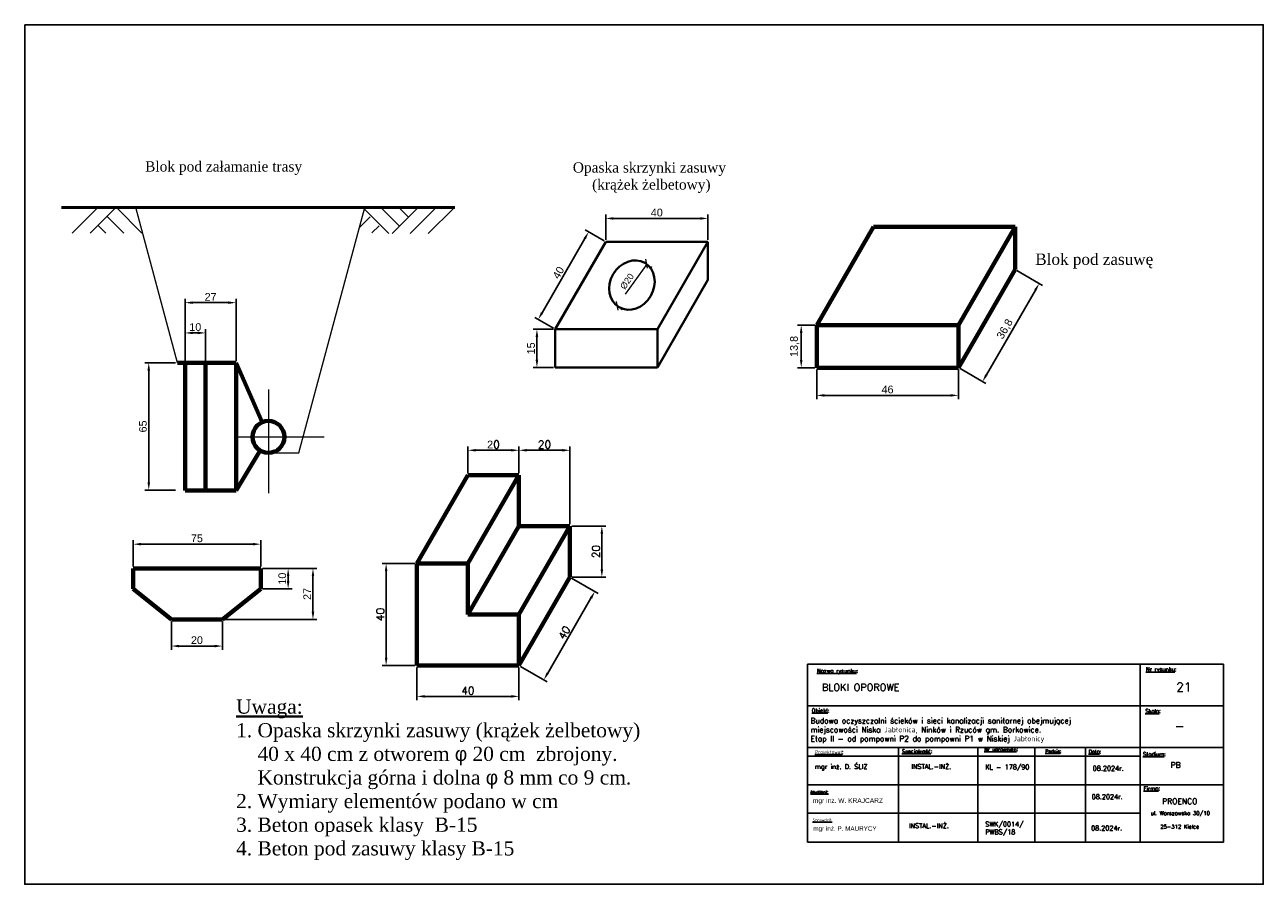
# Model space of a CAD drawing. Header units: millimetres. Extents: x 5659 to 8126, y 727 to 2118.
# Tile 3 of 53: x 5659 to 6061, y 1465 to 1744. Entities that reach past the tile are written whole.
import ezdxf

# ---------------------------------------------------------------- set-up
doc = ezdxf.new("R2010")
doc.units = ezdxf.units.MM
doc.set_wipeout_variables(frame=1)
doc.linetypes.add('ACAD_ISO03W100', pattern=[30, 12, -18])
doc.linetypes.add('GDE', pattern=[0])
doc.layers.get('Defpoints').update_dxf_attribs({"color": 1, "lineweight": 13})
for name, color, linetype, lineweight in [('1', 7, 'Continuous', 18), ('EDZPD_L_0', 3, 'GDE', 18), ('i', 7, 'Continuous', 40), ('LG', 7, 'Continuous', 50), ('TABELKI', 7, 'Continuous', 25)]:
    doc.layers.add(name, color=color, linetype=linetype, lineweight=lineweight)
doc.styles.get("Standard").update_dxf_attribs({"font": 'arial.ttf'})
doc.dimstyles.new('ISO-25', dxfattribs={"dimtxt": 2.5, "dimasz": 2.5, "dimexe": 1.25, "dimexo": 0.625, "dimtad": 1, "dimtxsty": 'Standard', "dimcen": 2.5, "dimadec": 0, "dimazin": 0, "dimtfac": 1, "dimtmove": 0, "dimatfit": 3, "dimfxl": 0, "dimarcsym": 0})

# ---------------------------------------------------------------- blocks, each defined once
blk = doc.blocks.new('_Oblique')
at = {"color": 0, "linetype": 'ByBlock', "lineweight": -2}
blk.add_line((-0.5, -0.5), (0.5, 0.5), dxfattribs=at)
blk = doc.blocks.new('*D26')
at = {"layer": 'Defpoints', "color": 0, "transparency": 16777216}
for p in [(5847.26, 1681.47), (5847.26, 1673.92), (5880.41, 1673.92)]:
    blk.add_point(p, dxfattribs=at)
at = {"layer": 'i', "color": 0, "lineweight": -2, "transparency": 16777216}
for p, q in [((5847.26, 1674.54), (5847.26, 1682.72)), ((5877.91, 1681.47), (5849.76, 1681.47)), ((5880.41, 1674.54), (5880.41, 1682.72))]:
    blk.add_line(p, q, dxfattribs=at)
at = {"layer": 'i', "color": 0, "transparency": 16777216}
for points in [[(5849.76, 1681.89), (5849.76, 1681.05), (5847.26, 1681.47)], [(5877.91, 1681.89), (5877.91, 1681.05), (5880.41, 1681.47)]]:
    blk.add_solid(points, dxfattribs=at)
at = {"layer": 'i', "color": 0, "lineweight": 15, "transparency": 16777216, "insert": (5863.83, 1683.37), "char_height": 2.5, "attachment_point": 5}
blk.add_mtext('40', dxfattribs=at)
blk = doc.blocks.new('*D27')
at = {"layer": 'Defpoints', "color": 0, "transparency": 16777216}
for p in [(5830.89, 1645.51), (5824.91, 1633.09), (5830.89, 1633.09)]:
    blk.add_point(p, dxfattribs=at)
at = {"layer": 'i', "color": 0, "lineweight": -2, "transparency": 16777216}
for p, q in [((5830.26, 1645.51), (5823.66, 1645.51)), ((5824.91, 1643.01), (5824.91, 1635.59)), ((5830.26, 1633.09), (5823.66, 1633.09))]:
    blk.add_line(p, q, dxfattribs=at)
at = {"layer": 'i', "color": 0, "transparency": 16777216}
for points in [[(5824.49, 1643.01), (5825.33, 1643.01), (5824.91, 1645.51)], [(5824.49, 1635.59), (5825.33, 1635.59), (5824.91, 1633.09)]]:
    blk.add_solid(points, dxfattribs=at)
at = {"layer": 'i', "color": 0, "lineweight": 15, "transparency": 16777216, "insert": (5823.01, 1639.3), "char_height": 2.5, "attachment_point": 5, "rotation": 90}
blk.add_mtext('15', dxfattribs=at)
blk = doc.blocks.new('*D28')
at = {"color": 0, "lineweight": -2, "transparency": 16777216}
for p, q in [((5836.27, 1581.59), (5847.24, 1581.59)), ((5845.99, 1579.09), (5845.99, 1567.53)), ((5836.27, 1565.03), (5847.24, 1565.03))]:
    blk.add_line(p, q, dxfattribs=at)
at = {"color": 0, "transparency": 16777216}
for points in [[(5845.57, 1579.09), (5846.41, 1579.09), (5845.99, 1581.59)], [(5845.57, 1567.53), (5846.41, 1567.53), (5845.99, 1565.03)]]:
    blk.add_solid(points, dxfattribs=at)
at = {"layer": 'Defpoints', "color": 0, "transparency": 16777216}
for p in [(5835.65, 1581.59), (5835.65, 1565.03), (5845.99, 1565.03)]:
    blk.add_point(p, dxfattribs=at)
at = {"color": 0, "lineweight": 15, "transparency": 16777216, "insert": (5844.1, 1573.31), "char_height": 2.5, "attachment_point": 5, "rotation": 90}
blk.add_mtext('{\\fRomanS|b0|i0|c238|p2;20}', dxfattribs=at)
blk = doc.blocks.new('*D29')
at = {"color": 0, "lineweight": -2, "transparency": 16777216}
for p, q in [((5915.73, 1632.4), (5915.73, 1622.78)), ((5961.73, 1632.4), (5961.73, 1622.78)), ((5918.23, 1624.03), (5959.23, 1624.03))]:
    blk.add_line(p, q, dxfattribs=at)
at = {"color": 0, "transparency": 16777216}
for points in [[(5918.23, 1624.45), (5918.23, 1623.62), (5915.73, 1624.03)], [(5959.23, 1624.45), (5959.23, 1623.62), (5961.73, 1624.03)]]:
    blk.add_solid(points, dxfattribs=at)
at = {"layer": 'Defpoints', "color": 0, "transparency": 16777216}
for p in [(5915.73, 1633.02), (5961.73, 1633.02), (5961.73, 1624.03)]:
    blk.add_point(p, dxfattribs=at)
at = {"color": 0, "lineweight": 15, "transparency": 16777216, "insert": (5938.73, 1625.93), "char_height": 2.5, "attachment_point": 5}
blk.add_mtext('46', dxfattribs=at)
blk = doc.blocks.new('*D30')
at = {"color": 0, "lineweight": -2, "transparency": 16777216}
for p, q in [((5980.67, 1664.58), (5989.04, 1659.75)), ((5970.81, 1630.67), (5986.71, 1658.21)), ((5962.27, 1632.71), (5970.64, 1627.88))]:
    blk.add_line(p, q, dxfattribs=at)
at = {"color": 0, "transparency": 16777216}
for points in [[(5986.35, 1658.41), (5987.07, 1658), (5987.96, 1660.37)], [(5970.45, 1630.88), (5971.17, 1630.46), (5969.56, 1628.5)]]:
    blk.add_solid(points, dxfattribs=at)
at = {"layer": 'Defpoints', "color": 0, "transparency": 16777216}
for p in [(5980.13, 1664.89), (5987.96, 1660.37), (5961.73, 1633.02)]:
    blk.add_point(p, dxfattribs=at)
at = {"color": 0, "lineweight": 15, "transparency": 16777216, "insert": (5976.92, 1645.5), "char_height": 2.5, "attachment_point": 5, "rotation": 60}
blk.add_mtext('36,8', dxfattribs=at)
blk = doc.blocks.new('*D31')
at = {"color": 0, "lineweight": -2, "transparency": 16777216}
for p, q in [((5915.1, 1646.82), (5909.45, 1646.82)), ((5910.7, 1635.52), (5910.7, 1644.32)), ((5915.1, 1633.02), (5909.45, 1633.02))]:
    blk.add_line(p, q, dxfattribs=at)
at = {"color": 0, "transparency": 16777216}
for points in [[(5910.29, 1644.32), (5911.12, 1644.32), (5910.7, 1646.82)], [(5910.29, 1635.52), (5911.12, 1635.52), (5910.7, 1633.02)]]:
    blk.add_solid(points, dxfattribs=at)
at = {"layer": 'Defpoints', "color": 0, "transparency": 16777216}
for p in [(5910.7, 1646.82), (5915.73, 1646.82), (5915.73, 1633.02)]:
    blk.add_point(p, dxfattribs=at)
at = {"color": 0, "lineweight": 15, "transparency": 16777216, "insert": (5908.58, 1639.92), "char_height": 2.5, "attachment_point": 5, "rotation": 90}
blk.add_mtext('13,8', dxfattribs=at)
blk = doc.blocks.new('*D32')
at = {"layer": 'Defpoints', "color": 0, "transparency": 16777216}
for p in [(5841.72, 1677.11), (5847.26, 1673.92), (5830.89, 1645.51)]:
    blk.add_point(p, dxfattribs=at)
at = {"layer": 'i', "color": 0, "lineweight": -2, "transparency": 16777216}
for p, q in [((5846.72, 1674.23), (5840.63, 1677.74)), ((5826.6, 1650.87), (5840.47, 1674.95)), ((5830.35, 1645.82), (5824.26, 1649.33))]:
    blk.add_line(p, q, dxfattribs=at)
at = {"layer": 'i', "color": 0, "transparency": 16777216}
for points in [[(5840.11, 1675.15), (5840.83, 1674.74), (5841.72, 1677.11)], [(5826.23, 1651.08), (5826.96, 1650.66), (5825.35, 1648.7)]]:
    blk.add_solid(points, dxfattribs=at)
at = {"layer": 'i', "color": 0, "lineweight": 15, "transparency": 16777216, "insert": (5831.88, 1663.86), "char_height": 2.5, "attachment_point": 5, "rotation": 60.0478}
blk.add_mtext('40', dxfattribs=at)
blk = doc.blocks.new('*D33')
at = {"color": 0, "lineweight": -2, "transparency": 16777216}
for p, q in [((5802.53, 1598.78), (5802.53, 1607.46)), ((5805.03, 1606.21), (5816.59, 1606.21)), ((5819.09, 1598.78), (5819.09, 1607.46))]:
    blk.add_line(p, q, dxfattribs=at)
at = {"color": 0, "transparency": 16777216}
for points in [[(5805.03, 1606.63), (5805.03, 1605.8), (5802.53, 1606.21)], [(5816.59, 1606.63), (5816.59, 1605.8), (5819.09, 1606.21)]]:
    blk.add_solid(points, dxfattribs=at)
at = {"layer": 'Defpoints', "color": 0, "transparency": 16777216}
for p in [(5819.09, 1606.21), (5802.53, 1598.15), (5819.09, 1598.15)]:
    blk.add_point(p, dxfattribs=at)
at = {"color": 0, "lineweight": 15, "transparency": 16777216, "insert": (5810.81, 1608.09), "char_height": 2.5, "attachment_point": 5}
blk.add_mtext('2{\\fRomanC|b0|i0|c238|p2;0}', dxfattribs=at)
blk = doc.blocks.new('*D34')
at = {"color": 0, "lineweight": -2, "transparency": 16777216}
for p, q in [((5735.88, 1567.85), (5745.42, 1567.85)), ((5744.17, 1565.35), (5744.17, 1563.73)), ((5735.88, 1561.23), (5745.42, 1561.23))]:
    blk.add_line(p, q, dxfattribs=at)
at = {"color": 0, "transparency": 16777216}
for points in [[(5743.75, 1565.35), (5744.58, 1565.35), (5744.17, 1567.85)], [(5743.75, 1563.73), (5744.58, 1563.73), (5744.17, 1561.23)]]:
    blk.add_solid(points, dxfattribs=at)
at = {"layer": 'Defpoints', "color": 0, "transparency": 16777216}
for p in [(5735.26, 1567.85), (5735.26, 1561.23), (5744.17, 1561.23)]:
    blk.add_point(p, dxfattribs=at)
at = {"color": 0, "lineweight": 15, "transparency": 16777216, "insert": (5742.26, 1564.54), "char_height": 2.5, "attachment_point": 5, "rotation": 90}
blk.add_mtext('10', dxfattribs=at)
blk = doc.blocks.new('*D35')
at = {"color": 0, "lineweight": -2, "transparency": 16777216}
for p, q in [((5785.97, 1535.72), (5785.97, 1525.07)), ((5819.09, 1535.72), (5819.09, 1525.07)), ((5788.47, 1526.32), (5816.59, 1526.32))]:
    blk.add_line(p, q, dxfattribs=at)
at = {"color": 0, "transparency": 16777216}
for points in [[(5788.47, 1526.74), (5788.47, 1525.9), (5785.97, 1526.32)], [(5816.59, 1526.74), (5816.59, 1525.9), (5819.09, 1526.32)]]:
    blk.add_solid(points, dxfattribs=at)
at = {"layer": 'Defpoints', "color": 0, "transparency": 16777216}
for p in [(5785.97, 1536.35), (5819.09, 1536.35), (5819.09, 1526.32)]:
    blk.add_point(p, dxfattribs=at)
at = {"color": 0, "lineweight": 15, "transparency": 16777216, "insert": (5802.53, 1528.21), "char_height": 2.5, "attachment_point": 5}
blk.add_mtext('{\\Fromans.shx;4\\fRomanS|b0|i0|c238|p2;0}', dxfattribs=at)
blk = doc.blocks.new('*D36')
at = {"color": 0, "lineweight": -2, "transparency": 16777216}
for p, q in [((5706.28, 1550.67), (5706.28, 1541.41)), ((5722.84, 1550.67), (5722.84, 1541.41)), ((5708.78, 1542.66), (5720.34, 1542.66))]:
    blk.add_line(p, q, dxfattribs=at)
at = {"color": 0, "transparency": 16777216}
for points in [[(5708.78, 1543.07), (5708.78, 1542.24), (5706.28, 1542.66)], [(5720.34, 1543.07), (5720.34, 1542.24), (5722.84, 1542.66)]]:
    blk.add_solid(points, dxfattribs=at)
at = {"layer": 'Defpoints', "color": 0, "transparency": 16777216}
for p in [(5706.28, 1551.29), (5722.84, 1551.29), (5722.84, 1542.66)]:
    blk.add_point(p, dxfattribs=at)
at = {"color": 0, "lineweight": 15, "transparency": 16777216, "insert": (5714.56, 1544.56), "char_height": 2.5, "attachment_point": 5}
blk.add_mtext('20', dxfattribs=at)
blk = doc.blocks.new('*D37')
at = {"color": 0, "lineweight": -2, "transparency": 16777216}
for p, q in [((5785.34, 1569.47), (5774.73, 1569.47)), ((5775.98, 1538.85), (5775.98, 1566.97)), ((5785.34, 1536.35), (5774.73, 1536.35))]:
    blk.add_line(p, q, dxfattribs=at)
at = {"color": 0, "transparency": 16777216}
for points in [[(5775.56, 1566.97), (5776.39, 1566.97), (5775.98, 1569.47)], [(5775.56, 1538.85), (5776.39, 1538.85), (5775.98, 1536.35)]]:
    blk.add_solid(points, dxfattribs=at)
at = {"layer": 'Defpoints', "color": 0, "transparency": 16777216}
for p in [(5775.98, 1569.47), (5785.97, 1569.47), (5785.97, 1536.35)]:
    blk.add_point(p, dxfattribs=at)
at = {"color": 0, "lineweight": 15, "transparency": 16777216, "insert": (5774.09, 1552.91), "char_height": 2.5, "attachment_point": 5, "rotation": 90}
blk.add_mtext('{\\Fromans.shx;4\\fRomanS|b0|i0|c238|p2;0}', dxfattribs=at)
blk = doc.blocks.new('*D38')
at = {"color": 0, "lineweight": -2, "transparency": 16777216}
for p, q in [((5735.88, 1567.85), (5753.47, 1567.85)), ((5752.22, 1565.35), (5752.22, 1553.79)), ((5723.46, 1551.29), (5753.47, 1551.29))]:
    blk.add_line(p, q, dxfattribs=at)
at = {"color": 0, "transparency": 16777216}
for points in [[(5751.81, 1565.35), (5752.64, 1565.35), (5752.22, 1567.85)], [(5751.81, 1553.79), (5752.64, 1553.79), (5752.22, 1551.29)]]:
    blk.add_solid(points, dxfattribs=at)
at = {"layer": 'Defpoints', "color": 0, "transparency": 16777216}
for p in [(5735.26, 1567.85), (5722.84, 1551.29), (5752.22, 1551.29)]:
    blk.add_point(p, dxfattribs=at)
at = {"color": 0, "lineweight": 15, "transparency": 16777216, "insert": (5750.34, 1559.57), "char_height": 2.5, "attachment_point": 5, "rotation": 90}
blk.add_mtext('27', dxfattribs=at)
blk = doc.blocks.new('*D39')
at = {"color": 0, "lineweight": -2, "transparency": 16777216}
for p, q in [((5707.64, 1634.6), (5697.67, 1634.6)), ((5698.92, 1632.1), (5698.92, 1595.8)), ((5707.64, 1593.3), (5697.67, 1593.3))]:
    blk.add_line(p, q, dxfattribs=at)
at = {"color": 0, "transparency": 16777216}
for points in [[(5698.51, 1632.1), (5699.34, 1632.1), (5698.92, 1634.6)], [(5698.51, 1595.8), (5699.34, 1595.8), (5698.92, 1593.3)]]:
    blk.add_solid(points, dxfattribs=at)
at = {"layer": 'Defpoints', "color": 0, "transparency": 16777216}
for p in [(5708.26, 1634.6), (5698.92, 1593.3), (5708.26, 1593.3)]:
    blk.add_point(p, dxfattribs=at)
at = {"color": 0, "lineweight": 15, "transparency": 16777216, "insert": (5697.02, 1613.95), "char_height": 2.5, "attachment_point": 5, "rotation": 90}
blk.add_mtext('65', dxfattribs=at)
blk = doc.blocks.new('*D40')
at = {"color": 0, "lineweight": -2, "transparency": 16777216}
for p, q in [((5693.86, 1568.48), (5693.86, 1576.98)), ((5735.26, 1568.48), (5735.26, 1576.98)), ((5696.36, 1575.73), (5732.76, 1575.73))]:
    blk.add_line(p, q, dxfattribs=at)
at = {"color": 0, "transparency": 16777216}
for points in [[(5696.36, 1576.15), (5696.36, 1575.32), (5693.86, 1575.73)], [(5732.76, 1576.15), (5732.76, 1575.32), (5735.26, 1575.73)]]:
    blk.add_solid(points, dxfattribs=at)
at = {"layer": 'Defpoints', "color": 0, "transparency": 16777216}
for p in [(5735.26, 1575.73), (5693.86, 1567.85), (5735.26, 1567.85)]:
    blk.add_point(p, dxfattribs=at)
at = {"color": 0, "lineweight": 15, "transparency": 16777216, "insert": (5714.56, 1577.63), "char_height": 2.5, "attachment_point": 5}
blk.add_mtext('75', dxfattribs=at)
blk = doc.blocks.new('*D41')
at = {"color": 0, "lineweight": -2, "transparency": 16777216}
for p, q in [((5710.71, 1635.22), (5710.71, 1645.55)), ((5714.84, 1644.3), (5713.21, 1644.3)), ((5717.34, 1635.22), (5717.34, 1645.55))]:
    blk.add_line(p, q, dxfattribs=at)
at = {"color": 0, "transparency": 16777216}
for points in [[(5713.21, 1644.72), (5713.21, 1643.89), (5710.71, 1644.3)], [(5714.84, 1644.72), (5714.84, 1643.89), (5717.34, 1644.3)]]:
    blk.add_solid(points, dxfattribs=at)
at = {"layer": 'Defpoints', "color": 0, "transparency": 16777216}
for p in [(5710.71, 1644.3), (5710.71, 1634.6), (5717.34, 1634.6)]:
    blk.add_point(p, dxfattribs=at)
at = {"color": 0, "lineweight": 15, "transparency": 16777216, "insert": (5714.02, 1646.2), "char_height": 2.5, "attachment_point": 5}
blk.add_mtext('10', dxfattribs=at)
blk = doc.blocks.new('*D42')
at = {"color": 0, "lineweight": -2, "transparency": 16777216}
for p, q in [((5710.71, 1635.22), (5710.71, 1655.38)), ((5724.77, 1654.13), (5713.21, 1654.13)), ((5727.27, 1635.22), (5727.27, 1655.38))]:
    blk.add_line(p, q, dxfattribs=at)
at = {"color": 0, "transparency": 16777216}
for points in [[(5713.21, 1654.54), (5713.21, 1653.71), (5710.71, 1654.13)], [(5724.77, 1654.54), (5724.77, 1653.71), (5727.27, 1654.13)]]:
    blk.add_solid(points, dxfattribs=at)
at = {"layer": 'Defpoints', "color": 0, "transparency": 16777216}
for p in [(5710.71, 1654.13), (5710.71, 1634.6), (5727.27, 1634.6)]:
    blk.add_point(p, dxfattribs=at)
at = {"color": 0, "lineweight": 15, "transparency": 16777216, "insert": (5718.99, 1656.01), "char_height": 2.5, "attachment_point": 5}
blk.add_mtext('27', dxfattribs=at)
blk = doc.blocks.new('*D43')
at = {"color": 0, "lineweight": -2, "transparency": 16777216}
for p, q in [((5819.09, 1598.78), (5819.09, 1607.46)), ((5821.59, 1606.21), (5833.15, 1606.21)), ((5835.65, 1582.22), (5835.65, 1607.46))]:
    blk.add_line(p, q, dxfattribs=at)
at = {"color": 0, "transparency": 16777216}
for points in [[(5821.59, 1606.63), (5821.59, 1605.8), (5819.09, 1606.21)], [(5833.15, 1606.63), (5833.15, 1605.8), (5835.65, 1606.21)]]:
    blk.add_solid(points, dxfattribs=at)
at = {"layer": 'Defpoints', "color": 0, "transparency": 16777216}
for p in [(5835.65, 1606.21), (5819.09, 1598.15), (5835.65, 1581.59)]:
    blk.add_point(p, dxfattribs=at)
at = {"color": 0, "lineweight": 15, "transparency": 16777216, "insert": (5827.37, 1608.09), "char_height": 2.5, "attachment_point": 5}
blk.add_mtext('{\\Fromans.shx;20}', dxfattribs=at)
blk = doc.blocks.new('*D44')
at = {"color": 0, "lineweight": -2, "transparency": 16777216}
for p, q in [((5836.19, 1564.72), (5844.8, 1559.75)), ((5828.41, 1533.86), (5842.47, 1558.21)), ((5819.63, 1536.04), (5828.24, 1531.07))]:
    blk.add_line(p, q, dxfattribs=at)
at = {"color": 0, "transparency": 16777216}
for points in [[(5842.1, 1558.42), (5842.83, 1558), (5843.72, 1560.37)], [(5828.04, 1534.06), (5828.77, 1533.65), (5827.16, 1531.69)]]:
    blk.add_solid(points, dxfattribs=at)
at = {"layer": 'Defpoints', "color": 0, "transparency": 16777216}
for p in [(5835.65, 1565.03), (5843.72, 1560.37), (5819.09, 1536.35)]:
    blk.add_point(p, dxfattribs=at)
at = {"color": 0, "lineweight": 15, "transparency": 16777216, "insert": (5833.8, 1546.98), "char_height": 2.5, "attachment_point": 5, "rotation": 60}
blk.add_mtext('{\\Fromans.shx;4\\fRomanS|b0|i0|c238|p2;0}', dxfattribs=at)

msp = doc.modelspace()

# ---------------------------------------------------------------- linework, layer by layer
at = {"color": 0}
msp.add_lwpolyline([(5658.674, 1744.34), (6060.674, 1744.34), (6060.674, 1465.34), (5658.674, 1465.34)], close=True, dxfattribs=at)
at = {"layer": '1'}
for p, q in [((5682.34, 1684.968), (5674.06, 1676.688)), ((5688.195, 1684.968), (5679.915, 1676.688)), ((5688.437, 1684.968), (5696.717, 1676.688)), ((5708.261, 1634.596), (5694.739, 1685.057)), ((5747.602, 1605.37), (5769.038, 1685.032)), ((5768.622, 1684.808), (5776.902, 1676.528)), ((5774.477, 1684.808), (5780.332, 1678.953)), ((5786.186, 1684.808), (5777.906, 1676.528)), ((5780.332, 1684.808), (5783.259, 1681.881)), ((5792.041, 1684.808), (5783.761, 1676.528)), ((5797.896, 1684.808), (5789.616, 1676.528)), ((5685.51, 1682.04), (5690.862, 1676.688)), ((5770.736, 1681.98), (5767.29, 1678.534)), ((5682.582, 1679.113), (5685.008, 1676.688)), ((5773.663, 1679.052), (5771.367, 1676.756)), ((5737.768, 1625.929), (5737.768, 1592.326)), ((5727.273, 1610.545), (5755.854, 1610.565)), ((5737.768, 1605.37), (5734.637, 1605.37)), ((5737.768, 1605.37), (5747.602, 1605.37))]:
    msp.add_line(p, q, dxfattribs=at)
at = {"layer": 'EDZPD_L_0', "linetype": 'GDE'}
msp.add_line((5996.82, 1514.322), (5996.348, 1514.934), dxfattribs=at)
at = {"layer": 'i'}
for p, q in [((5830.887, 1645.51), (5847.257, 1673.92)), ((5847.257, 1673.92), (5880.409, 1673.92)), ((5880.409, 1673.92), (5864.007, 1645.51)), ((5880.409, 1673.92), (5880.409, 1661.5)), ((5880.409, 1661.5), (5864.007, 1633.09)), ((5830.887, 1645.51), (5830.887, 1633.09)), ((5830.887, 1645.51), (5864.007, 1645.51)), ((5864.007, 1645.51), (5864.007, 1633.09)), ((5830.887, 1633.09), (5864.007, 1633.09))]:
    msp.add_line(p, q, dxfattribs=at)
at = {"layer": 'i', "linetype": 'ACAD_ISO03W100', "lineweight": 13}
msp.add_line((5860.547, 1666.607), (5850.917, 1653.101), dxfattribs=at)
at = {"layer": 'i', "color": 7, "lineweight": 18}
for p, q in [((5861.755, 1665.923), (5862.209, 1665.604)), ((5852.155, 1652.246), (5852.608, 1651.928))]:
    msp.add_line(p, q, dxfattribs=at)
at = {"layer": 'i', "lineweight": 70}
msp.add_line((5735.089, 1606.118), (5727.273, 1593.196), dxfattribs=at)
at = {"layer": 'i'}
msp.add_ellipse((5855.759, 1659.833), major_axis=(4.154, 7.195), ratio=0.8488635, dxfattribs=at)
at = {"layer": 'LG'}
msp.add_line((5670.631, 1684.968), (5798.264, 1684.968), dxfattribs=at)
at = {"layer": 'LG', "lineweight": 70}
for p, q in [((5915.728, 1646.825), (5934.128, 1678.694)), ((5934.128, 1678.694), (5980.128, 1678.694)), ((5961.728, 1646.825), (5980.128, 1678.694)), ((5980.128, 1678.694), (5980.128, 1664.894)), ((5961.728, 1633.025), (5980.128, 1664.894)), ((5915.728, 1646.825), (5915.728, 1633.025)), ((5915.728, 1646.825), (5961.728, 1646.825)), ((5961.728, 1646.825), (5961.728, 1633.025)), ((5708.261, 1634.596), (5727.273, 1634.596)), ((5710.713, 1634.596), (5710.713, 1593.196)), ((5717.337, 1634.596), (5717.337, 1593.196)), ((5735.698, 1615.289), (5727.273, 1634.596)), ((5727.273, 1634.596), (5727.273, 1593.196)), ((5915.728, 1633.025), (5961.728, 1633.025)), ((5785.968, 1569.468), (5802.528, 1598.151)), ((5802.528, 1598.151), (5819.088, 1598.151)), ((5802.528, 1569.468), (5819.088, 1598.151)), ((5819.088, 1598.151), (5819.088, 1581.591)), ((5710.713, 1593.196), (5727.273, 1593.196)), ((5802.528, 1552.908), (5819.088, 1581.591)), ((5819.088, 1552.908), (5835.648, 1581.591)), ((5819.088, 1581.591), (5835.648, 1581.591)), ((5835.648, 1581.591), (5835.648, 1565.031)), ((5693.856, 1567.855), (5693.856, 1561.231)), ((5693.856, 1567.855), (5735.256, 1567.855)), ((5735.256, 1567.855), (5735.256, 1561.231)), ((5802.528, 1569.468), (5785.968, 1569.468)), ((5785.968, 1569.468), (5785.968, 1536.348)), ((5802.528, 1569.468), (5802.528, 1552.908)), ((5819.088, 1536.348), (5835.648, 1565.031)), ((5693.856, 1561.231), (5706.276, 1551.295)), ((5722.836, 1551.295), (5735.256, 1561.231)), ((5802.528, 1552.908), (5819.088, 1552.908)), ((5819.088, 1536.348), (5819.088, 1552.908)), ((5706.276, 1551.295), (5722.836, 1551.295)), ((5785.968, 1536.348), (5819.088, 1536.348))]:
    msp.add_line(p, q, dxfattribs=at)
msp.add_circle((5737.768, 1610.545), 5.175, dxfattribs=at)
at = {"layer": 'TABELKI'}
msp.add_line((5980.255, 1507.87), (6047.767, 1507.87), dxfattribs=at)

# ---------------------------------------------------------------- block references
at = {"layer": 'i', "color": 7, "lineweight": 18, "xscale": 2.070000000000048, "yscale": 2.070000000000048, "zscale": 2.070000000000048}
for p, rotation in [((5860.515, 1666.793), 54.93255501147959), ((5850.914, 1653.117), 234.9325550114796)]:
    msp.add_blockref('_Oblique', p, dxfattribs=dict(at, rotation=rotation))

# ---------------------------------------------------------------- texts
at = {"layer": 'i', "attachment_point": 1}
for s, insert, char_height, width in [('{\\fTimes New Roman|b0|i0|c238|p18;Blok pod załamanie trasy}', (5697.732, 1700.006), 3.312, 112.64193), ('{\\fTimes New Roman|b0|i0|c238|p18;Opaska skrzynki zasuwy\\P     (krążek żelbetowy)}', (5836.571, 1699.678), 3.312, 89.37742), ('{\\fTimes New Roman|b0|i0|c238|p18;Blok pod zasuwę}', (5986.683, 1670.08), 3.68, 56.58333)]:
    msp.add_mtext(s, dxfattribs=dict(at, insert=insert, char_height=char_height, width=width))
at = {"layer": 'i', "color": 7, "insert": (5854.175, 1661.036), "char_height": 2.07, "attachment_point": 5, "rotation": 55}
msp.add_mtext('%%c20', dxfattribs=at)
at = {"layer": 'i', "insert": (5727.274, 1525.309), "char_height": 4.6, "attachment_point": 1}
msp.add_mtext('{\\fTimes New Roman|b0|i0|c238|p18;\\LUwaga:\\P\\l1. Opaska skrzynki zasuwy (krążek żelbetowy)\\P    40 x 40 cm z otworem \\fSymbol|b0|i0|c2|p18;f\\fTimes New Roman|b0|i0|c238|p18; 20 cm  zbrojony.  \\P    Konstrukcja górna i dolna \\fSymbol|b0|i0|c2|p18;f\\fTimes New Roman|b0|i0|c238|p18; 8 mm co 9 cm.\\P2. Wymiary elementów podano w cm\\P3. Beton opasek klasy  B-15\\P4. Beton pod zasuwy klasy B-15}', dxfattribs=at)

# ---------------------------------------------------------------- dimensions: what is measured, and where the dimension line sits
at = {"lineweight": 15}
dim = msp.add_aligned_dim(p1=(5961.728, 1633.025), p2=(5980.128, 1664.894), distance=-9.046, dimstyle='ISO-25', dxfattribs=at)
dim.commit()
dim.dimension.update_dxf_attribs({"geometry": '*D30', "text_midpoint": (5976.919, 1645.5)})
for base, p1, p2, text, picture, middle in [((5710.713, 1654.128), (5727.273, 1634.596), (5710.713, 1634.596), '27', '*D42', (5718.993, 1656.008)), ((5710.713, 1644.303), (5717.337, 1634.596), (5710.713, 1634.596), '10', '*D41', (5714.025, 1646.205)), ((5819.088, 1606.214), (5802.528, 1598.151), (5819.088, 1598.151), '2{\\fRomanC|b0|i0|c238|p2;0}', '*D33', (5810.808, 1608.094)), ((5735.256, 1575.732), (5693.856, 1567.855), (5735.256, 1567.855), '75', '*D40', (5714.556, 1577.628)), ((5722.836, 1542.655), (5706.276, 1551.295), (5722.836, 1551.295), '20', '*D36', (5714.556, 1544.557))]:
    dim = msp.add_linear_dim(base=base, p1=p1, p2=p2, text=text, dimstyle='ISO-25', dxfattribs=at)
    dim.commit()
    dim.dimension.update_dxf_attribs({"geometry": picture, "text_midpoint": middle})
dim = msp.add_linear_dim(base=(5910.703, 1646.825), p1=(5915.728, 1633.025), p2=(5915.728, 1646.825), angle=90, dimstyle='ISO-25', dxfattribs=at)
dim.commit()
dim.dimension.update_dxf_attribs({"geometry": '*D31', "text_midpoint": (5908.575, 1639.925)})
for p1, p2, distance, text, picture, middle in [((5708.261, 1634.596), (5708.261, 1593.302), -9.337, '65', '*D39', (5697.022, 1613.949)), ((5785.968, 1536.348), (5785.968, 1569.468), 9.993, '{\\Fromans.shx;4\\fRomanS|b0|i0|c238|p2;0}', '*D37', (5774.089, 1552.908)), ((5819.088, 1536.348), (5835.648, 1565.031), -9.315, '{\\Fromans.shx;4\\fRomanS|b0|i0|c238|p2;0}', '*D44', (5833.801, 1546.975)), ((5785.968, 1536.348), (5819.088, 1536.348), -10.027, '{\\Fromans.shx;4\\fRomanS|b0|i0|c238|p2;0}', '*D35', (5802.528, 1528.207))]:
    dim = msp.add_aligned_dim(p1=p1, p2=p2, distance=distance, text=text, dimstyle='ISO-25', dxfattribs=at)
    dim.commit()
    dim.dimension.update_dxf_attribs({"geometry": picture, "text_midpoint": middle})
dim = msp.add_linear_dim(base=(5961.728, 1624.032), p1=(5915.728, 1633.025), p2=(5961.728, 1633.025), dimstyle='ISO-25', dxfattribs=at)
dim.commit()
dim.dimension.update_dxf_attribs({"geometry": '*D29', "text_midpoint": (5938.728, 1625.934)})
dim = msp.add_linear_dim(base=(5835.648, 1606.214), p1=(5819.088, 1598.151), p2=(5835.648, 1581.591), text='{\\Fromans.shx;20}', dimstyle='ISO-25', override={"dimtmove": 1}, dxfattribs=at)
dim.commit()
dim.dimension.update_dxf_attribs({"geometry": '*D43', "text_midpoint": (5827.368, 1608.089)})
for base, p1, p2, text, picture, middle in [((5845.991, 1565.031), (5835.648, 1581.591), (5835.648, 1565.031), '{\\fRomanS|b0|i0|c238|p2;20}', '*D28', (5844.105, 1573.311)), ((5752.223, 1551.295), (5735.256, 1567.855), (5722.836, 1551.295), '27', '*D38', (5750.343, 1559.575)), ((5744.165, 1561.231), (5735.256, 1567.855), (5735.256, 1561.231), '10', '*D34', (5742.264, 1564.543))]:
    dim = msp.add_linear_dim(base=base, p1=p1, p2=p2, angle=90, text=text, dimstyle='ISO-25', dxfattribs=at)
    dim.commit()
    dim.dimension.update_dxf_attribs({"geometry": picture, "text_midpoint": middle})
at = {"layer": 'i', "lineweight": 15}
for p1, distance, picture, middle in [((5880.409, 1673.92), -7.55, '*D26', (5863.833, 1683.371)), ((5830.887, 1645.51), 6.394, '*D32', (5831.885, 1663.856))]:
    dim = msp.add_aligned_dim(p1=p1, p2=(5847.257, 1673.92), distance=distance, text='40', dimstyle='ISO-25', dxfattribs=at)
    dim.commit()
    dim.dimension.update_dxf_attribs({"geometry": picture, "text_midpoint": middle})
dim = msp.add_linear_dim(base=(5824.909, 1633.09), p1=(5830.887, 1645.51), p2=(5830.887, 1633.09), angle=90, text='15', dimstyle='ISO-25', dxfattribs=at)
dim.commit()
dim.dimension.update_dxf_attribs({"geometry": '*D27', "text_midpoint": (5823.008, 1639.3)})

# ---------------------------------------------------------------- next in the draw order: wipeouts: each hides what was drawn before it
msp.add_wipeout([(5912.743, 1536.764), (6047.767, 1536.764), (6047.767, 1478.976), (5912.743, 1478.976)]).dxf.layer = 'TABELKI'

# ---------------------------------------------------------------- next in the draw order: linework, layer by layer
at = {"layer": 'TABELKI'}
msp.add_line((5980.255, 1507.87), (6047.767, 1507.87), dxfattribs=at)

# ---------------------------------------------------------------- next in the draw order: wipeouts: each hides what was drawn before it
msp.add_wipeout([(5912.743, 1536.764), (6047.767, 1536.764), (6047.767, 1478.976), (5912.743, 1478.976)]).dxf.layer = 'TABELKI'

# ---------------------------------------------------------------- next in the draw order: linework, layer by layer
for p, q in [((5912.743, 1536.764), (6047.767, 1536.764)), ((5912.743, 1478.976), (5912.743, 1536.764)), ((6020.76, 1536.764), (6020.76, 1478.976)), ((6047.767, 1536.764), (6047.767, 1478.976)), ((5912.743, 1523.25), (6047.767, 1523.25)), ((5912.743, 1509.737), (6047.767, 1509.737)), ((5942.312, 1509.737), (5942.315, 1478.976)), ((5968.027, 1509.893), (5968.03, 1478.976)), ((5986.485, 1509.737), (5986.488, 1478.976)), ((6002.999, 1509.58), (6003.002, 1478.976)), ((5912.743, 1506.899), (6020.76, 1506.899)), ((5912.743, 1497.634), (6047.767, 1497.634)), ((5912.752, 1488.369), (6020.769, 1488.369)), ((6047.767, 1478.976), (5912.743, 1478.976))]:
    msp.add_line(p, q, dxfattribs=at)

# ---------------------------------------------------------------- next in the draw order: texts
at = {"layer": 'TABELKI', "attachment_point": 1}
for s, insert, char_height, width in [('{\\Fsimplex.shx|c238;\\LNr rysunku\\l:}', (6022.606, 1535.753), 1.27764, 51.28511), ('{\\Fsimplex.shx|c238;\\LNazwa rysunku\\l:}', (5915.777, 1535.243), 1.27764, 51.28511), ('{\\Fsimplex.shx|c238;\\LObiekt\\l:}', (5914.111, 1522.374), 1.27764, 51.28511), ('{\\Fsimplex.shx|c238;\\LSkala\\l:}', (6022.351, 1522.201), 1.27764, 51.28511), ('{\\Fsimplex.shx|c238;\\LProjektował\\l:}', (5915.146, 1508.842), 1.17936, 47.3401), ('{\\Fsimplex|c238;\\LSpecjalność\\l:}', (5943.407, 1509.081), 1.17936, 47.3401), ('{\\Fsimplex.shx|c238;\\LNr uprawnień\\l:}', (5970.097, 1509.737), 1.17936, 47.3401), ('{\\Fsimplex.shx|c238;\\LPodpis\\l:}', (5989.937, 1509.033), 1.08108, 47.3401), ('{\\Fsimplex.shx|c238;\\LData\\l:}', (6003.991, 1509.004), 1.17936, 47.3401), ('{\\Fsimplex.shx|c238;\\LStadium\\l:}', (6021.613, 1508.21), 1.27764, 51.28511), ('{\\fsimplex.shx|b0|i0|c238|p0;\\LAsystent:}', (5913.675, 1495.773), 0.9828, 39.45009), ('{\\Fsimplex.shx|c238;\\LFirma\\l:}', (6021.824, 1497.08), 1.27764, 51.28511), ('{\\Fsimplex.shx|c238;ul. Warszawska 30/10}', (6024.176, 1489.036), 1.26126, 35.50508), ('{\\fsimplex.shx|b0|i0|c238|p0;\\LSprawdził:}', (5914.418, 1486.693), 0.9828, 39.45009), ('{\\Fsimplex.shx|c238;25-312 Kielce}', (6027.232, 1484.673), 1.26126, 35.50508)]:
    msp.add_mtext(s, dxfattribs=dict(at, insert=insert, char_height=char_height, width=width))
at = {"layer": 'TABELKI', "lineweight": 25, "attachment_point": 1}
for s, insert, char_height, width in [('{\\fsimplex.shx|b0|i0|c238|p0;BLOKI OPOROWE}', (5917.436, 1530.376), 2.2932, 117.96163), ('{\\fsimplex.shx|b0|i0|c238|p0;21}', (6032.453, 1530.79), 2.8665, 71.01016), ('\\pt116.74;{\\Fsimplex|c238;Budowa oczyszczalni ścieków i sieci kanalizacji sanitarnej obejmującej \\Pmiejscowości Niska Jabłonica, Ninków i Rzuców gm. Borkowice. \\PEtap II - od pompowni P2 do pompowni P1 w Niskiej Jabłonicy}', (5913.749, 1519.313), 1.75135, 116.13409), ('{\\fsimplex.shx|b0|i0|c238|p0;-}', (6031.957, 1518.233), 2.8665, 71.01016), ('{\\Fsimplex.shx|c238;\\H0.6622x;mgr inż. D. ŚLIZ}', (5915.099, 1504.298), 2.31892, 82.57314), ('{\\Fsimplex.shx|c238;INSTAL.-INŻ.}', (5946.43, 1504.315), 1.53563, 107.34508), ('{\\Fsimplex.shx|c238;KL - 178/90}', (5970.438, 1504.162), 1.53563, 107.34508), ('{\\fsimplex.shx|b0|i0|c238|p0;08.2024r.}', (6005.337, 1503.734), 1.53563, 107.34508), ('{\\Fsimplex|c238;PB}', (6030.62, 1504.952), 1.8018, 71.01016), ('{\\H0.6622x;mgr inż. W. KRAJCARZ}', (5914.491, 1493.279), 2.31892, 82.57314), ('{\\fsimplex.shx|b0|i0|c238|p0;08.2024r.}', (6005.008, 1494.501), 1.53563, 107.34508), ('mgr inż. P. MAURYCY', (5914.651, 1484.141), 1.46092, 52.02108), ('{\\Fsimplex.shx|c238;INSTAL.-INŻ.}', (5945.664, 1485.097), 1.53563, 107.34508), ('{\\Fsimplex|c238;SWK/0014/\\PPWBS/18}', (5970.44, 1485.632), 1.53563, 107.34508), ('{\\fsimplex.shx|b0|i0|c238|p0;08.2024r.}', (6004.81, 1484.319), 1.53563, 107.34508)]:
    msp.add_mtext(s, dxfattribs=dict(at, insert=insert, char_height=char_height, width=width))
at = {"layer": 'TABELKI', "lineweight": 30, "insert": (6027.867, 1493.183), "char_height": 1.8018, "width": 71.01016, "attachment_point": 1}
msp.add_mtext('{\\Fsimplex.shx|c238;PROENCO}', dxfattribs=at)

doc.saveas('drawing.dxf')
